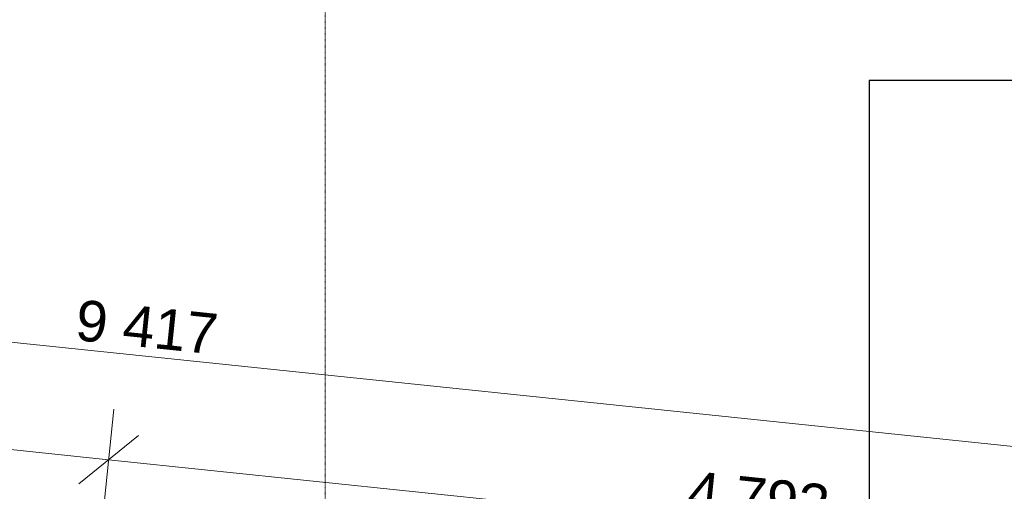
# Model space of a CAD drawing. Header units: millimetres. Extents: x -23738 to 4435, y -2716 to 20653.
# Tile 58 of 160: x -15978 to -12343, y 10027 to 11769. Entities that reach past the tile are written whole.
import ezdxf

# ---------------------------------------------------------------- set-up
doc = ezdxf.new("R2010")
doc.units = ezdxf.units.MM
doc.header["$MEASUREMENT"] = 0
doc.linetypes.add('Wipeout_Contour', pattern=[1000, 0, -1000])
doc.linetypes.add('Čerchovaná S', pattern=[3.5, 1.5, -0.85, 0.3, -0.85])
for name, color, linetype in [('9._POHLED ZÁPADNÍ_2_Kóty - SP', 7, 'Continuous'), ('9._POHLED ZÁPADNÍ_2_Nové_Výplně - Povrchové', 7, 'Continuous'), ('9._POHLED ZÁPADNÍ_2_Nové_Výplně – Řezové', 7, 'Continuous'), ('9._POHLED ZÁPADNÍ_2_Nové_VÝTAH VAR 1', 7, 'Continuous'), ('9._POHLED ZÁPADNÍ_2_Značky - řezy', 7, 'Continuous')]:
    doc.layers.add(name, color=color, linetype=linetype)
doc.styles.add('GENEROVANÝ_STYL_2', font='arial.ttf')

msp = doc.modelspace()

# ---------------------------------------------------------------- linework, layer by layer
at = {"layer": '9._POHLED ZÁPADNÍ_2_Nové_VÝTAH VAR 1', "color": 1, "linetype": 'Continuous', "lineweight": 25}
for p, q in [((-11131.4, 11544.7), (-12842.4, 11544.7)), ((-12842.4, 11544.7), (-12842.4, 9414.7))]:
    msp.add_line(p, q, dxfattribs=at)

# ---------------------------------------------------------------- texts
at = {"layer": '9._POHLED ZÁPADNÍ_2_Kóty - SP', "color": 154, "linetype": 'Continuous', "lineweight": 13, "insert": (-15777.7, 10584.3), "char_height": 150, "width": 512.914, "attachment_point": 7, "rotation": 354.0578, "style": 'GENEROVANÝ_STYL_2'}
msp.add_mtext('\\A1;{\\pql;\\fArial|b0|i0|c0|p38;9\xa0417}', dxfattribs=at)

# ---------------------------------------------------------------- next in the draw order: wipeouts: each hides what was drawn before it
at = {"color": 254, "linetype": 'Wipeout_Contour', "lineweight": 0, "ltscale": 76753.955194}
msp.add_wipeout([(-20313.5, 10008.8), (-12642.6, 9234.9), (-12626.6, 9394.1), (-20310.7, 10169.4)], dxfattribs=at).dxf.layer = '9._POHLED ZÁPADNÍ_2_Nové_Výplně - Povrchové'

# ---------------------------------------------------------------- next in the draw order: wipeouts: each hides what was drawn before it
at = {"color": 254, "linetype": 'Wipeout_Contour', "lineweight": 0, "ltscale": 74181.028328}
msp.add_wipeout([(-20313.5, 10008.8), (-11130.9, 9082.4), (-11114.9, 9241.6), (-20310.7, 10169.4)], dxfattribs=at).dxf.layer = '9._POHLED ZÁPADNÍ_2_Nové_Výplně – Řezové'

# ---------------------------------------------------------------- next in the draw order: linework, layer by layer
at = {"layer": '9._POHLED ZÁPADNÍ_2_Kóty - SP', "color": 154, "linetype": 'Continuous', "lineweight": 13}
for p, q in [((-20209.1, 11015.4), (-10842.4, 10040.5)), ((-20250, 10622.5), (-15650.2, 10143.7)), ((-15681.2, 9845.3), (-15630.8, 10330.2)), ((-15540.4, 10232.8), (-15760, 10054.6)), ((-15650.2, 10143.7), (-10883.3, 9647.5))]:
    msp.add_line(p, q, dxfattribs=at)
at = {"layer": '9._POHLED ZÁPADNÍ_2_Značky - řezy', "color": 154, "linetype": 'Čerchovaná S', "lineweight": 13}
msp.add_line((-14850.1, 19646), (-14850.1, -411.8), dxfattribs=at)

# ---------------------------------------------------------------- next in the draw order: texts
at = {"layer": '9._POHLED ZÁPADNÍ_2_Kóty - SP', "color": 154, "linetype": 'Continuous', "lineweight": 13, "insert": (-13518.7, 9952), "char_height": 150, "width": 512.914, "attachment_point": 7, "rotation": 354.0578, "style": 'GENEROVANÝ_STYL_2'}
msp.add_mtext('\\A1;{\\pql;\\fArial|b0|i0|c0|p38;4\xa0793}', dxfattribs=at)

doc.saveas('drawing.dxf')
